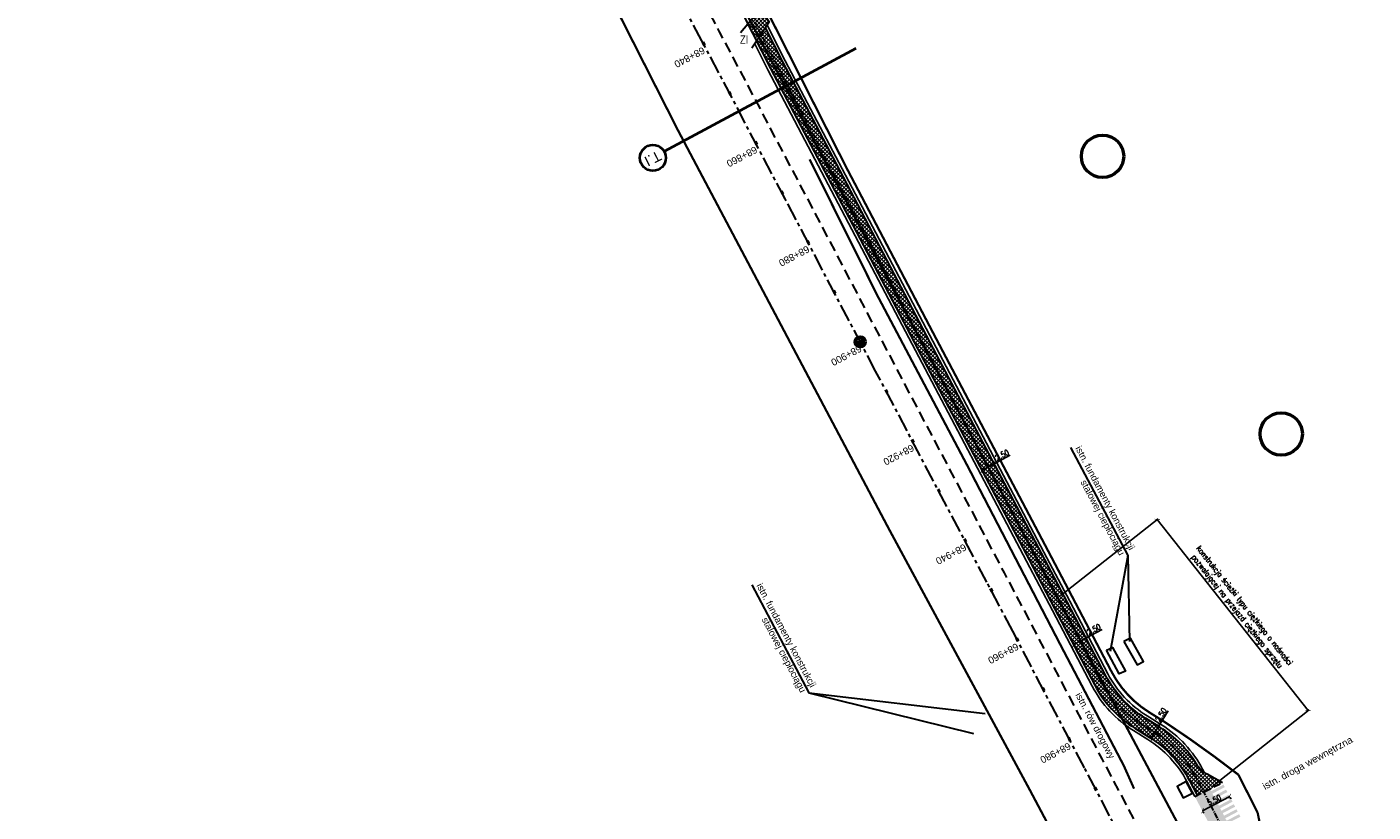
# Model space of a CAD drawing. Extents: x 7529638 to 7533737, y 5721204 to 5727900.
# Tile 15 of 24: x 7530687 to 7530926, y 5725574 to 5725713. Entities that reach past the tile are written whole.
import ezdxf
from ezdxf.enums import TextEntityAlignment as Align

# ---------------------------------------------------------------- set-up
doc = ezdxf.new("R2010")
doc.units = 0
doc.header["$PDMODE"] = 1
doc.header["$PDSIZE"] = 0.3
for name, pattern in [('817-dzialki-09-05-04$0$HIDDEN', [0.375, 0.25, -0.125]), ('ACAD_ISO05W100', [33, 24, -3, 0, -3, 0, -3]), ('CENTER', [50.8, 31.75, -6.35, 6.35, -6.35]), ('DASHED', [19.05, 12.7, -6.35]), ('HIDDEN', [9.525, 6.35, -3.175])]:
    doc.linetypes.add(name, pattern=pattern)
for name, color, linetype in [('C-DROGI-SYTUACJA-ETYKIETY', 7, 'Continuous'), ('D-hatch-zjazdy-BA', 244, 'Continuous'), ('D-pobocza', 60, 'Continuous'), ('D-rowy', 160, 'Continuous'), ('D-wymiary', 1, 'Continuous')]:
    doc.layers.add(name, color=color, linetype=linetype)
for name, color, linetype, lineweight, true_color in [('D-hatch-ciag-pieszo-rowerowy', 7, 'Continuous', 13, 0xff9f80), ('D-LR-etap-III', 7, '817-dzialki-09-05-04$0$HIDDEN', 50, 0x00008f), ('D-podzialy-dzialek', 7, 'Continuous', 50, 0xff3333), ('D-poziome-powl-czerwona', 7, 'Continuous', 9, 0xff6161), ('D-typowe', 7, 'Continuous', 40, 0x0061c2)]:
    doc.layers.add(name, color=color, linetype=linetype, lineweight=lineweight, true_color=true_color)
for name, color, linetype, lineweight in [('D-krawędzie', 3, 'Continuous', 30), ('D-krawężniki-obniżone', 40, 'DASHED', 30), ('D-obrzeża', 2, 'Continuous', 30), ('D-opisy', 2, 'Continuous', 30), ('D-oś', 10, 'CENTER', 30), ('D-pas-drogowy', 7, 'ACAD_ISO05W100', 50), ('D-zjazdy', 202, 'Continuous', 30), ('D-zjazdy-opis', 202, 'Continuous', 30)]:
    doc.layers.add(name, color=color, linetype=linetype, lineweight=lineweight)
doc.layers.add('D-malowanie-proj', color=7, linetype='Continuous', true_color=0x3333ff)
doc.styles.add('2mm08', font='arial.ttf', dxfattribs={"width": 0.8})
doc.styles.add('DIMTEXT', font='simplex.shx', dxfattribs={"width": 0.7})
doc.styles.get("Standard").update_dxf_attribs({"font": 'arial.ttf'})
doc.dimstyles.new('500', dxfattribs={"dimtxt": 1, "dimasz": 0.7, "dimexe": 0.2, "dimexo": 0.5, "dimgap": 0.2, "dimtad": 1, "dimrnd": 0.005, "dimzin": 0, "dimdsep": 46, "dimtxsty": 'DIMTEXT', "dimblk": 'ARCHTICK', "dimcen": 0, "dimclrd": 256, "dimclre": 256, "dimclrt": 2, "dimadec": 5, "dimazin": 0, "dimtfac": 1, "dimtofl": 0, "dimtmove": 0, "dimatfit": 3, "dimfxl": 1, "dimtolj": 1, "dimtzin": 0, "dimlwd": -1, "dimlwe": -1, "dimarcsym": 0})
pattern_1 = [(45, (0, 0), (-0.33675960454, 0.33675960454), []), (135, (0, 0), (-0.33675960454, -0.33675960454), [])]

# ---------------------------------------------------------------- blocks, each defined once
blk = doc.blocks.new('_ArchTick')
at = {"color": 0, "linetype": 'ByBlock', "const_width": 0.15}
blk.add_lwpolyline([(-0.5, -0.5), (0.5, 0.5)], dxfattribs=at)
blk = doc.blocks.new('*D66')
at = {"layer": 'D-wymiary', "transparency": 16777216}
for p, q in [((7530856.68, 5725634.44), (7530858.89, 5725635.61)), ((7530858.89, 5725635.61), (7530861.75, 5725637.12)), ((7530859.12, 5725635.16), (7530858.98, 5725635.43)), ((7530856.91, 5725634), (7530856.77, 5725634.26))]:
    blk.add_line(p, q, dxfattribs=at)
at = {"layer": 'Defpoints', "color": 0, "transparency": 16777216}
for p in [(7530858.89, 5725635.61), (7530858.89, 5725635.61), (7530856.68, 5725634.44)]:
    blk.add_point(p, dxfattribs=at)
at = {"layer": 'D-wymiary', "transparency": 16777216, "xscale": 0.6999999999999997, "yscale": 0.6999999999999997, "zscale": 0.6999999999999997}
for p, rotation in [((7530856.68, 5725634.44), 207.8321633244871), ((7530858.89, 5725635.61), 27.83216332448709)]:
    blk.add_blockref('_ArchTick', p, dxfattribs=dict(at, rotation=rotation))
at = {"layer": 'D-wymiary', "color": 2, "transparency": 16777216, "insert": (7530860.3, 5725637.14), "char_height": 1, "attachment_point": 5, "rotation": 27.8322, "style": 'DIMTEXT'}
blk.add_mtext('\\A1;2.50', dxfattribs=at)
blk = doc.blocks.new('kilometraz')
at = {"linetype": 'ByBlock', "lineweight": -2}
blk.add_hatch(color=0, dxfattribs=at).paths.add_polyline_path([(0, -0.375, 0.4142136), (0.375, 0, 0.4142136), (0, 0.375)])
at = {"color": 0, "linetype": 'ByBlock', "lineweight": -2}
blk.add_line((0, 0.375), (0, -0.375), dxfattribs=at)
blk.add_circle((0, 0), 0.375, dxfattribs=at)
blk = doc.blocks.new('AeccTickLine')
at = {"color": 0, "linetype": 'ByBlock', "lineweight": -2}
blk.add_line((0, 1), (0, -1), dxfattribs=at)
blk = doc.blocks.new('*D78')
at = {"layer": 'D-wymiary', "transparency": 16777216}
for p, q in [((7530900.86, 5725576.35), (7530896.01, 5725573.81)), ((7530901.09, 5725575.92), (7530900.95, 5725576.18)), ((7530896.24, 5725573.38), (7530896.1, 5725573.63))]:
    blk.add_line(p, q, dxfattribs=at)
at = {"layer": 'Defpoints', "color": 0, "transparency": 16777216}
for p in [(7530900.85, 5725576.36), (7530896.01, 5725573.82), (7530896.01, 5725573.81)]:
    blk.add_point(p, dxfattribs=at)
at = {"layer": 'D-wymiary', "transparency": 16777216, "xscale": 0.6999999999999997, "yscale": 0.6999999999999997, "zscale": 0.6999999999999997}
for p, rotation in [((7530900.86, 5725576.35), 27.68596842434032), ((7530896.01, 5725573.81), 207.6859684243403)]:
    blk.add_blockref('_ArchTick', p, dxfattribs=dict(at, rotation=rotation))
at = {"layer": 'D-wymiary', "color": 2, "transparency": 16777216, "insert": (7530898.11, 5725575.7), "char_height": 1, "attachment_point": 5, "rotation": 27.686, "style": 'DIMTEXT'}
blk.add_mtext('\\A1;5.50', dxfattribs=at)
blk = doc.blocks.new('*D117')
at = {"layer": 'D-wymiary', "linetype": 'ByBlock', "transparency": 16777216}
for p, q in [((7530888.16, 5725588.84), (7530889.87, 5725591.59)), ((7530886.42, 5725586.98), (7530886.67, 5725586.82)), ((7530886.84, 5725586.72), (7530888.16, 5725588.84)), ((7530887.74, 5725589.11), (7530887.99, 5725588.95))]:
    blk.add_line(p, q, dxfattribs=at)
at = {"layer": 'Defpoints', "color": 0, "linetype": 'ByBlock', "transparency": 16777216}
for p in [(7530888.16, 5725588.84), (7530888.16, 5725588.84), (7530886.84, 5725586.72)]:
    blk.add_point(p, dxfattribs=at)
at = {"layer": 'D-wymiary', "linetype": 'ByBlock', "transparency": 16777216, "xscale": 0.6999999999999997, "yscale": 0.6999999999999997, "zscale": 0.6999999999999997}
for p, rotation in [((7530888.16, 5725588.84), 58.14423586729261), ((7530886.84, 5725586.72), 238.1442358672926)]:
    blk.add_blockref('_ArchTick', p, dxfattribs=dict(at, rotation=rotation))
at = {"layer": 'D-wymiary', "color": 2, "linetype": 'ByBlock', "transparency": 16777216, "insert": (7530888.61, 5725590.88), "char_height": 1, "attachment_point": 5, "rotation": 58.1442, "style": 'DIMTEXT'}
blk.add_mtext('\\A1;2.50', dxfattribs=at)
blk = doc.blocks.new('*D118')
at = {"layer": 'D-wymiary', "linetype": 'ByBlock', "transparency": 16777216}
for p, q in [((7530873.02, 5725603.41), (7530875.24, 5725604.57)), ((7530875.24, 5725604.57), (7530878.1, 5725606.07)), ((7530875.47, 5725604.13), (7530875.33, 5725604.39)), ((7530873.26, 5725602.96), (7530873.12, 5725603.23))]:
    blk.add_line(p, q, dxfattribs=at)
at = {"layer": 'Defpoints', "color": 0, "linetype": 'ByBlock', "transparency": 16777216}
for p in [(7530875.24, 5725604.57), (7530875.24, 5725604.57), (7530873.02, 5725603.41)]:
    blk.add_point(p, dxfattribs=at)
at = {"layer": 'D-wymiary', "linetype": 'ByBlock', "transparency": 16777216, "xscale": 0.6999999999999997, "yscale": 0.6999999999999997, "zscale": 0.6999999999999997}
for p, rotation in [((7530873.02, 5725603.41), 207.7038992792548), ((7530875.24, 5725604.57), 27.70389927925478)]:
    blk.add_blockref('_ArchTick', p, dxfattribs=dict(at, rotation=rotation))
at = {"layer": 'D-wymiary', "color": 2, "linetype": 'ByBlock', "transparency": 16777216, "insert": (7530876.65, 5725606.1), "char_height": 1, "attachment_point": 5, "rotation": 27.7039, "style": 'DIMTEXT'}
blk.add_mtext('\\A1;2.50', dxfattribs=at)
blk = doc.blocks.new('*D127')
at = {"layer": 'D-wymiary', "linetype": 'ByBlock', "transparency": 16777216}
for p, q in [((7530870.78, 5725612.12), (7530888.11, 5725625.82)), ((7530887.95, 5725625.69), (7530914.86, 5725591.65)), ((7530897.68, 5725578.08), (7530915.01, 5725591.77))]:
    blk.add_line(p, q, dxfattribs=at)
at = {"layer": 'Defpoints', "color": 0, "linetype": 'ByBlock', "transparency": 16777216}
for p in [(7530870.38, 5725611.81), (7530914.86, 5725591.65), (7530897.29, 5725577.77)]:
    blk.add_point(p, dxfattribs=at)
at = {"layer": 'D-wymiary', "linetype": 'ByBlock', "transparency": 16777216, "xscale": 0.6999999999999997, "yscale": 0.6999999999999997, "zscale": 0.6999999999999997}
for p, rotation in [((7530887.95, 5725625.69), 128.3183766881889), ((7530914.86, 5725591.65), 308.3183766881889)]:
    blk.add_blockref('_ArchTick', p, dxfattribs=dict(at, rotation=rotation))
at = {"layer": 'D-wymiary', "color": 2, "linetype": 'ByBlock', "transparency": 16777216, "insert": (7530902.74, 5725609.73), "char_height": 1, "attachment_point": 5, "rotation": 308.3184, "style": 'DIMTEXT'}
blk.add_mtext('\\A1;konstrukcja ścieżki typu ciężkiego o nośności \\Ppozwalającej na przejazd ciężkiego sprzętu', dxfattribs=at)

msp = doc.modelspace()

# ---------------------------------------------------------------- hatches: boundary and pattern name
at = {"layer": 'D-hatch-ciag-pieszo-rowerowy'}
h = msp.add_hatch(dxfattribs=at)
h.set_pattern_fill('ANSI37', color=256, scale=0.15, style=0)
h.set_pattern_definition(pattern_1)
edge = h.paths.add_edge_path()
edge.add_line((7530818.124, 5725713.249), (7530816.54, 5725710.847))
edge.add_line((7530816.54, 5725710.847), (7530819.007, 5725705.983))
edge.add_line((7530819.007, 5725705.983), (7530845.281, 5725656.022))
edge.add_line((7530845.281, 5725656.022), (7530865.098, 5725618.485))
edge.add_line((7530865.098, 5725618.485), (7530869.71, 5725609.719))
edge.add_line((7530869.71, 5725609.719), (7530876.809, 5725596.199))
edge.add_arc((7530894.516, 5725605.497), 20, 207.7039, 238.14424)
edge.add_line((7530883.96, 5725588.51), (7530886.535, 5725586.909))
edge.add_arc((7530875.98, 5725569.922), 20, 27.7039, 58.14424, ccw=False)
edge.add_line((7530893.687, 5725579.22), (7530895.076, 5725576.575))
edge.add_line((7530895.076, 5725576.575), (7530899.583, 5725578.804))
edge.add_line((7530899.583, 5725578.804), (7530895.584, 5725580.984))
edge.add_arc((7530877.877, 5725571.686), 20, 27.7039, 58.14424)
edge.add_line((7530888.433, 5725588.674), (7530885.858, 5725590.274))
edge.add_arc((7530896.413, 5725607.262), 20, 207.7039, 238.14424, ccw=False)
edge.add_line((7530878.706, 5725597.964), (7530871.923, 5725610.881))
edge.add_line((7530871.923, 5725610.881), (7530867.31, 5725619.651))
edge.add_line((7530867.31, 5725619.651), (7530847.493, 5725657.187))
edge.add_line((7530847.493, 5725657.187), (7530821.219, 5725707.149))
edge.add_line((7530821.219, 5725707.149), (7530818.124, 5725713.249))
at = {"layer": 'D-hatch-zjazdy-BA'}
h = msp.add_hatch(dxfattribs=at)
h.set_pattern_fill('ANSI37', color=256, scale=0.15, style=0)
h.set_pattern_definition(pattern_1)
h.paths.add_polyline_path([(7530817.229, 5725716.623), (7530814.971, 5725713.941), (7530816.527, 5725710.873), (7530818.77, 5725714.21)])
at = {"layer": 'D-malowanie-proj'}
h = msp.add_hatch(color=256, dxfattribs=at)
h.paths.add_polyline_path([(7530899.975, 5725578.011), (7530899.742, 5725578.453), (7530897.087, 5725577.056), (7530897.32, 5725576.613)])
h.paths.add_polyline_path([(7530900.44, 5725577.126), (7530900.207, 5725577.568), (7530897.553, 5725576.171), (7530897.786, 5725575.728)])
h.paths.add_polyline_path([(7530900.906, 5725576.241), (7530900.673, 5725576.683), (7530898.018, 5725575.286), (7530898.251, 5725574.844)])
h.paths.add_polyline_path([(7530895.55, 5725575.682), (7530895.317, 5725576.124), (7530894.875, 5725575.892), (7530895.108, 5725575.449)])
h.paths.add_polyline_path([(7530896.016, 5725574.797), (7530895.783, 5725575.239), (7530895.34, 5725575.007), (7530895.573, 5725574.564)])
h.paths.add_polyline_path([(7530896.481, 5725573.912), (7530896.249, 5725574.355), (7530895.806, 5725574.122), (7530896.039, 5725573.679)])
h = msp.add_hatch(color=256, dxfattribs=at)
h.paths.add_polyline_path([(7530901.359, 5725575.413), (7530901.126, 5725575.855), (7530898.471, 5725574.458), (7530898.704, 5725574.016)])
h.paths.add_polyline_path([(7530901.825, 5725574.528), (7530901.592, 5725574.971), (7530898.937, 5725573.573), (7530899.17, 5725573.131)])
h.paths.add_polyline_path([(7530902.29, 5725573.643), (7530902.058, 5725574.086), (7530899.403, 5725572.688), (7530899.636, 5725572.246)])
h.paths.add_polyline_path([(7530896.934, 5725573.084), (7530896.702, 5725573.527), (7530896.259, 5725573.294), (7530896.492, 5725572.852)])
h.paths.add_polyline_path([(7530897.4, 5725572.199), (7530897.167, 5725572.642), (7530896.725, 5725572.409), (7530896.958, 5725571.967)])
h.paths.add_polyline_path([(7530897.866, 5725571.315), (7530897.633, 5725571.757), (7530897.19, 5725571.524), (7530897.423, 5725571.082)])
h.paths.add_polyline_path([(7530898.332, 5725570.43), (7530898.099, 5725570.872), (7530897.656, 5725570.639), (7530897.889, 5725570.197)])
h.paths.add_polyline_path([(7530902.758, 5725572.739), (7530902.529, 5725573.182), (7530899.869, 5725571.804), (7530900.101, 5725571.361)])
at = {"layer": 'D-poziome-powl-czerwona'}
h = msp.add_hatch(color=256, dxfattribs=at)
h.dxf.hatch_style = 1
edge = h.paths.add_edge_path()
edge.add_line((7530898.098, 5725569.774), (7530900.739, 5725571.036))
edge.add_arc((7530917.765, 5725558.334), 21.242, 143.02832, 143.27555, ccw=False)
edge.add_line((7530900.794, 5725571.11), (7530897.369, 5725577.672))
edge.add_arc((7530894.893, 5725582.048), 5.029, 291.58813, 299.50761, ccw=False)
edge.add_line((7530896.743, 5725577.372), (7530894.629, 5725576.362))
edge.add_line((7530894.629, 5725576.362), (7530898.098, 5725569.774))

# ---------------------------------------------------------------- linework, layer by layer
at = {"layer": 'D-krawędzie', "linetype": 'HIDDEN', "ltscale": 0.3, "flags": 128}
msp.add_lwpolyline([(7530572.01, 5726166.06), (7530620.381, 5726072.761), (7530641.555, 5726032.008), (7530660.961, 5725995.07), (7530689.128, 5725941.54), (7530707.336, 5725907.032), (7530725.256, 5725873.093), (7530743.97, 5725837.654), (7530770.527, 5725787.119), (7530787.864, 5725754.267), (7530809.898, 5725712.542), (7530824.739, 5725684.389), (7530840.856, 5725653.693), (7530860.675, 5725616.154), (7530865.283, 5725607.394), (7530878.05, 5725583.08), (7530918.172, 5725507.178), (7530950.163, 5725446.305), (7530993.419, 5725364.265), (7531022.766, 5725308.719), (7531053.81, 5725249.872), (7531081.166, 5725197.875), (7531103.902, 5725154.541), (7531128.123, 5725108.448), (7531149.3, 5725068.25), (7531167.38, 5725033.767), (7531197.165, 5724976.988), (7531228.151, 5724918.034), (7531253.153, 5724870.491), (7531286.796, 5724806.654), (7531306.74, 5724768.665), (7531335.094, 5724714.652), (7531357.319, 5724672.439), (7531373.645, 5724641.454), (7531392.162, 5724605.999), (7531418.48, 5724555.853), (7531439.727, 5724515.582), (7531468.399, 5724461.077), (7531491.782, 5724416.528), (7531531.99, 5724339.833), (7531557.227, 5724291.659), (7531569.852, 5724267.577), (7531591.376, 5724226.548), (7531610.004, 5724191.103), (7531616.883, 5724177.999), (7531629.985, 5724153.025), (7531641.007, 5724132.022), (7531664.906, 5724087.617), (7531677.644, 5724064.786), (7531683.112, 5724054.988), (7531686.753, 5724048.18), (7531695.448, 5724031.697), (7531703.749, 5724015.917), (7531709.214, 5724005.514), (7531719.389, 5723986.147), (7531726.295, 5723973), (7531732.741, 5723960.736), (7531735.13, 5723956.19)], dxfattribs=at)
at = {"layer": 'D-krawędzie'}
for points in [[(7530882.01, 5725603.97), (7530884.36, 5725599.79), (7530885.51, 5725600.37), (7530883.2, 5725604.53), (7530882.01, 5725603.97)], [(7530878.9, 5725602.38), (7530879.96, 5725602.87), (7530882.31, 5725598.69), (7530881.15, 5725598.17), (7530878.9, 5725602.38)]]:
    msp.add_lwpolyline(points, dxfattribs=at)
at = {"layer": 'D-krawędzie', "linetype": 'ByBlock'}
msp.add_lwpolyline([(7530894.23, 5725576.93), (7530893.098, 5725579), (7530891.49, 5725578.12), (7530892.54, 5725576.08), (7530894.23, 5725576.93)], dxfattribs=at)
at = {"layer": 'D-krawężniki-obniżone', "ltscale": 0.1}
msp.add_lwpolyline([(7530894.624, 5725576.36), (7530899.583, 5725578.804)], dxfattribs=at)
at = {"layer": 'D-LR-etap-III', "ltscale": 10, "flags": 128}
msp.add_lwpolyline([(7531750.474, 5723895.103, 0.4, 0.4, 0), (7531750.505, 5723895.13, 0.4, 0.4, 0), (7531682.71, 5724022.92, 0.4, 0.4, 0), (7531619.177, 5724147.204, 0.4, 0.4, 0), (7531592.309, 5724198.489, 0.4, 0.4, 0), (7531553.264, 5724272.919, 0.4, 0.4, 0), (7531504.02, 5724366.79, 0.4, 0.4, 0), (7531482.09, 5724407.62, 0.4, 0.4, 0), (7531412.35, 5724541.183, 0.4, 0.4, 0), (7531388.464, 5724586.93, 0.4, 0.4, 0), (7531345.12, 5724669.94, 0.4, 0.4, 0), (7531127.66, 5725081.67, 0.4, 0.4, 0), (7531059.253, 5725211.041, 0.4, 0.4, 0), (7531008.007, 5725307.954, 0.4, 0.4, 0), (7530964.182, 5725390.836, 0.4, 0.4, 0), (7530914.557, 5725484.684, 0.4, 0.4, 0), (7530865.243, 5725577.494, 0.4, 0.4, 0), (7530840.085, 5725624.059, 0.4, 0.4, 0), (7530802.56, 5725694.925, 0.4, 0.4, 0), (7530755.54, 5725787.51, 0.4, 0.4, 0), (7530708.718, 5725876.303, 0.4, 0.4, 0), (7530695.12, 5725902.09, 0.4, 0.4, 0), (7530642.914, 5726001.078, 0.4, 0.4, 0), (7530634.935, 5726016.147, 0.4, 0.4, 0), (7530610.82, 5726061.93, 0.4, 0.4, 0), (7530610.82, 5726061.93, 0.4, 0.4, 0), (7530607.21, 5726063.51, 0.4, 0.4, 0), (7530597.42, 5726080.68, 0.4, 0.4, 0), (7530591.16, 5726088.44, 0.4, 0.4, 0), (7530581.28, 5726107.21, 0.4, 0.4, 0), (7530571.29, 5726130.56, 0.4, 0.4, 0), (7530549.555, 5726171.527, 0.4, 0.4, 0), (7530531.014, 5726206.474, 0.4, 0.4, 0), (7530516.461, 5726236.017, 0.4, 0.4, 0), (7530500.799, 5726266.141, 0.4, 0.4, 0), (7530491.35, 5726283.94, 0.4, 0.4, 0), (7530482.4, 5726303.41, 0.4, 0.4, 0), (7530482.4, 5726303.41, 0.4, 0.4, 0), (7530450.41, 5726357.28, 0.4, 0.4, 0), (7530397.759, 5726458.5, 0.4, 0.4, 0), (7530334.708, 5726583.665, 0.4, 0.4, 0), (7530303.939, 5726645.168, 0.4, 0.4, 0), (7530300.51, 5726651.778, 0.4, 0.4, 0), (7530289.214, 5726671.967, 0.4, 0.4, 0), (7530281.54, 5726685.57, 0.4, 0.4, 0), (7530261.371, 5726724.163, 0.4, 0.4, 0), (7530254.03, 5726738.21, 0.4, 0.4, 0), (7530197.22, 5726845.06, 0.4, 0.4, 0), (7530194.71, 5726849.15, 0.4, 0.4, 0), (7530195.92, 5726850.75, 0.4, 0.4, 0), (7530170.547, 5726892.961, 0.4, 0.4, 0), (7530143.175, 5726945.066, 0.4, 0.4, 0), (7530105.06, 5727018.32, 0.4, 0.4, 0), (7530100.06, 5727027.16, 0.4, 0.4, 0), (7530062.319, 5727099.625, 0.4, 0.4, 0), (7530015.379, 5727189.42, 0.4, 0.4, 0), (7529983.208, 5727250.207, 0.4, 0.4, 0), (7529953.284, 5727306.747, 0.4, 0.4, 0), (7529900.671, 5727406.159, 0.4, 0.4, 0), (7529890.63, 5727425.131, 0.4, 0.4, 0), (7529875.155, 5727454.426, 0.4, 0.4, 0), (7529857.56, 5727487.787, 0.4, 0.4, 0), (7529835.194, 5727530.193, 0.4, 0.4, 0), (7529811.741, 5727574.662, 0.4, 0.4, 0), (7529792.102, 5727611.923, 0.4, 0.4, 0), (7529768.066, 5727657.47, 0.4, 0.4, 0), (7529755.211, 5727682.131, 0.4, 0.4, 0), (7529753.31, 5727681.13, 0.4, 0.4, 0), (7529739.21, 5727707.77, 0.4, 0.4, 0), (7529735.395, 5727711.252, 0.4, 0.4, 0), (7529725.42, 5727730.2, 0.4, 0.4, 0), (7529723.55, 5727729.88, 0.4, 0.4, 0), (7529697.302, 5727779.642, 0.4, 0.4, 0), (7529719.413, 5727790.898, 0.4, 0.4, 0), (7529736.46, 5727758.74, 0.4, 0.4, 0.0460321), (7529740.444, 5727753.465, 0.4, 0.4, 0), (7529741.648, 5727752.231, 0.4, 0.4, -0.0717852), (7529745.223, 5727747.325, 0.4, 0.4, 0), (7529749.949, 5727738.389, 0.4, 0.4, 0), (7529777.124, 5727686.992, 0.4, 0.4, 0), (7529796.062, 5727651.09, 0.4, 0.4, 0), (7529814.579, 5727616.605, 0.4, 0.4, 0), (7529839.955, 5727570.082, 0.4, 0.4, 0), (7529859.864, 5727533.021, 0.4, 0.4, 0), (7529880.997, 5727493.182, 0.4, 0.4, 0), (7529904.798, 5727448.507, 0.4, 0.4, 0), (7529920.757, 5727418.287, 0.4, 0.4, 0), (7529946.499, 5727367.895, 0.4, 0.4, 0), (7529971.896, 5727319.981, 0.4, 0.4, 0), (7529988.437, 5727288.487, 0.4, 0.4, 0), (7529996.992, 5727272.627, 0.4, 0.4, 0), (7530017.129, 5727234.286, 0.4, 0.4, 0), (7530032.82, 5727204.742, 0.4, 0.4, 0), (7530051.161, 5727170.054, 0.4, 0.4, 0), (7530068.798, 5727136.771, 0.4, 0.4, 0), (7530090.027, 5727095.971, 0.4, 0.4, 0), (7530107.701, 5727063.401, 0.4, 0.4, 0), (7530136.275, 5727011.384, 0.4, 0.4, 0), (7530162.713, 5726962.886, 0.4, 0.4, 0), (7530186.28, 5726918.985, 0.4, 0.4, 0), (7530207.082, 5726878.943, 0.4, 0.4, 0), (7530230.626, 5726834.519, 0.4, 0.4, 0), (7530260.222, 5726778.245, 0.4, 0.4, 0), (7530265.608, 5726773.238, 0.4, 0.4, 0), (7530276.571, 5726763.69, 0.4, 0.4, 0), (7530289.767, 5726738.01, 0.4, 0.4, 0), (7530291.165, 5726721.546, 0.4, 0.4, 0), (7530295.342, 5726713.088, 0.4, 0.4, 0), (7530301.678, 5726700.637, 0.4, 0.4, 0), (7530324.365, 5726656.792, 0.4, 0.4, 0), (7530342.136, 5726623.047, 0.4, 0.4, 0), (7530359.054, 5726590.648, 0.4, 0.4, 0), (7530382.017, 5726547.444, 0.4, 0.4, 0), (7530405.164, 5726503.164, 0.4, 0.4, 0), (7530426.654, 5726462.186, 0.4, 0.4, 0), (7530447.035, 5726423.303, 0.4, 0.4, 0), (7530470, 5726379.319, 0.4, 0.4, 0), (7530489.471, 5726342.493, 0.4, 0.4, 0), (7530508.631, 5726306.285, 0.4, 0.4, 0), (7530529.209, 5726266.894, 0.4, 0.4, 0), (7530544.133, 5726237.806, 0.4, 0.4, 0), (7530554.936, 5726217.866, 0.4, 0.4, 0.0204379), (7530556.557, 5726215.146, 0.4, 0.4, 0), (7530564.205, 5726203.429, 0.4, 0.4, -0.0241664), (7530566.219, 5726199.99, 0.4, 0.4, 0), (7530569.433, 5726193.841, 0.4, 0.4, -0.0214946), (7530571.303, 5726189.853, 0.4, 0.4, 0), (7530574.17, 5726182.99, 0.4, 0.4, 0.0225353), (7530576.043, 5726179.017, 0.4, 0.4, 0), (7530580.578, 5726170.428, 0.4, 0.4, 0), (7530583.3, 5726167.41, 0.4, 0.4, 0), (7530588.019, 5726160.183, 0.4, 0.4, 0), (7530598.618, 5726155.264, 0.4, 0.4, 0), (7530608.258, 5726140.497, 0.4, 0.4, 0), (7530603.27, 5726136.83, 0.4, 0.4, 0), (7530606.53, 5726131.84, 0.4, 0.4, 0), (7530603.992, 5726123.395, 0.4, 0.4, 0), (7530604.725, 5726122.208, 0.4, 0.4, -0.0171909), (7530608.179, 5726116.165, 0.4, 0.4, 0), (7530628.536, 5726077.513, 0.4, 0.4, 0), (7530650.61, 5726035.728, 0.4, 0.4, 0), (7530669.66, 5725998.908, 0.4, 0.4, 0), (7530697.662, 5725945.732, 0.4, 0.4, 0), (7530716.009, 5725911.041, 0.4, 0.4, 0), (7530734.249, 5725876.731, 0.4, 0.4, 0), (7530752.493, 5725841.77, 0.4, 0.4, 0), (7530779.501, 5725790.396, 0.4, 0.4, 0), (7530796.713, 5725757.721, 0.4, 0.4, 0), (7530818.11, 5725716.812, 0.4, 0.4, 0), (7530832.483, 5725688.463, 0.4, 0.4, 0), (7530848.599, 5725657.77, 0.4, 0.4, 0), (7530868.416, 5725620.234, 0.4, 0.4, 0), (7530873.03, 5725611.462, 0.4, 0.4, 0), (7530879.813, 5725598.545, 0.4, 0.4, 0.1336076), (7530886.517, 5725591.336, 0.4, 0.4, 0), (7530889.092, 5725589.736, 0.4, 0.4, -0.0197443), (7530902.424, 5725580.208, 0.4, 0.4, 0), (7530905.83, 5725573.47, 0.4, 0.4, -0.019389), (7530909.092, 5725555.549, 0.4, 0.4, 0), (7530909.405, 5725546.422, 0.4, 0.4, 0), (7530926.738, 5725511.613, 0.4, 0.4, 0), (7530959.045, 5725450.186, 0.4, 0.4, 0), (7531002.124, 5725368.289, 0.4, 0.4, 0), (7531031.647, 5725313.275, 0.4, 0.4, 0), (7531063.399, 5725254.295, 0.4, 0.4, 0), (7531090.471, 5725202.703, 0.4, 0.4, 0), (7531113.223, 5725158.577, 0.4, 0.4, 0), (7531150.831, 5725086.712, 0.4, 0.4, 0), (7531159.28, 5725076.787, 0.4, 0.4, 0), (7531166.31, 5725074.58, 0.4, 0.4, 0), (7531172.29, 5725062.58, 0.4, 0.4, 0), (7531170.59, 5725055.606, 0.4, 0.4, 0), (7531174.952, 5725040.351, 0.4, 0.4, 0), (7531205.998, 5724981.579, 0.4, 0.4, 0), (7531237.222, 5724922.816, 0.4, 0.4, 0), (7531262.39, 5724875.283, 0.4, 0.4, 0), (7531296.078, 5724811.596, 0.4, 0.4, 0), (7531315.935, 5724773.526, 0.4, 0.4, 0), (7531345.276, 5724720.081, 0.4, 0.4, 0), (7531366.586, 5724677.208, 0.4, 0.4, 0), (7531382.715, 5724645.976, 0.4, 0.4, 0), (7531401.299, 5724610.875, 0.4, 0.4, 0), (7531427.288, 5724560.489, 0.4, 0.4, 0), (7531449.111, 5724520.398, 0.4, 0.4, 0), (7531477.65, 5724466.021, 0.4, 0.4, 0), (7531500.996, 5724421.113, 0.4, 0.4, 0), (7531512.961, 5724397.937, 0.4, 0.4, 0.002391), (7531518.819, 5724389.827, 0.4, 0.4, 0), (7531526.32, 5724379.39, 0.4, 0.4, 0), (7531539.05, 5724355.274, 0.4, 0.4, 0), (7531567.497, 5724301.386, 0.4, 0.4, 0), (7531601.021, 5724241.29, 0.4, 0.4, 0), (7531634.984, 5724179.164, 0.4, 0.4, 0), (7531649, 5724153.82, 0.4, 0.4, 0), (7531666.786, 5724113.659, 0.4, 0.4, 0), (7531674.55, 5724094.21, 0.4, 0.4, 0), (7531682.84, 5724077.713, 0.4, 0.4, 0), (7531692.69, 5724058.11, 0.4, 0.4, 0), (7531692.69, 5724058.11, 0.4, 0.4, 0), (7531699.47, 5724043.17, 0.4, 0.4, 0), (7531719.792, 5724002.494, 0.4, 0.4, 0), (7531737.748, 5723966.758, 0.4, 0.4, 0), (7531754.514, 5723945.886, 0.4, 0.4, 0), (7531764.652, 5723934.667, 0.4, 0.4, 0), (7531780.08, 5723929.25, 0.4, 0.4, 0), (7531792.612, 5723906.338, 0.4, 0.4, 0), (7531792.612, 5723906.338, 0.4, 0.4, 0), (7531756.962, 5723883.055, 0.4, 0.4, 0), (7531750.46, 5723895.13, 0.4, 0.4, 0), (7531750.46, 5723895.13, 0, 0, 0)], format="xyseb", dxfattribs=at)
at = {"layer": 'D-obrzeża'}
for points in [[(7530597.423, 5726127.912, 0.123992), (7530598.087, 5726125.817), (7530601.49, 5726120.31, -0.0171909), (7530604.901, 5726114.341), (7530625.206, 5726075.789), (7530639.927, 5726047.965), (7530648.54, 5726030.859, 0.0051496), (7530651.375, 5726025.369), (7530659.842, 5726009.38, -0.0051496), (7530662.677, 5726003.89), (7530665.83, 5725997.628), (7530693.994, 5725944.104), (7530712.201, 5725909.598), (7530730.12, 5725875.66), (7530748.836, 5725840.217), (7530775.501, 5725789.739), (7530792.729, 5725756.833), (7530803.873, 5725735.729, -0.0040991), (7530806.134, 5725731.361), (7530819.007, 5725705.983)], [(7530899.583, 5725578.804), (7530896.833, 5725580.303, -0.1318476), (7530894.957, 5725582.092, 0.1174482), (7530888.433, 5725588.674), (7530885.858, 5725590.274, -0.1336076), (7530878.706, 5725597.964), (7530871.923, 5725610.881), (7530867.31, 5725619.651), (7530847.493, 5725657.187), (7530831.376, 5725687.881), (7530821.219, 5725707.149)], [(7530819.007, 5725705.983), (7530829.164, 5725686.717), (7530845.281, 5725656.022), (7530865.098, 5725618.485), (7530869.71, 5725609.719), (7530876.809, 5725596.199, 0.1336076), (7530883.96, 5725588.51), (7530886.535, 5725586.909, -0.1336076), (7530893.687, 5725579.22), (7530895.076, 5725576.576)]]:
    msp.add_lwpolyline(points, format="xyb", dxfattribs=at)
msp.add_lwpolyline([(7530821.219, 5725707.149), (7530818.124, 5725713.249)], dxfattribs=at)
at = {"layer": 'D-opisy'}
for points in [[(7530872.498, 5725638.505), (7530882.676, 5725619.251), (7530879.558, 5725602.142)], [(7530882.676, 5725619.251), (7530882.971, 5725603.941)], [(7530815.676, 5725614.065), (7530825.855, 5725594.812), (7530855.17, 5725587.545)], [(7530825.855, 5725594.812), (7530857.249, 5725591.104)]]:
    msp.add_lwpolyline(points, dxfattribs=at)
at = {"layer": 'D-oś', "ltscale": 0.1}
msp.add_lwpolyline([(7530915.075, 5725505.546), (7530874.954, 5725581.449), (7530862.185, 5725605.765), (7530857.579, 5725614.523), (7530837.759, 5725652.063), (7530821.642, 5725682.76), (7530806.803, 5725710.907), (7530784.769, 5725752.633), (7530767.43, 5725785.489), (7530740.873, 5725836.023), (7530722.161, 5725871.458), (7530704.24, 5725905.399), (7530686.032, 5725939.909), (7530657.862, 5725993.442), (7530638.453, 5726030.387), (7530594.845, 5726110.895), (7530594.845, 5726110.895), (7530594.845, 5726110.895), (7530540.21, 5726214.45)], dxfattribs=at)
at = {"layer": 'D-oś', "ltscale": 0.03}
msp.add_lwpolyline([(7530731.225, 5725876.244), (7530749.941, 5725840.801), (7530776.607, 5725790.321), (7530793.835, 5725757.415), (7530804.978, 5725736.313, -0.004099), (7530807.239, 5725731.945), (7530820.113, 5725706.566), (7530830.27, 5725687.299), (7530846.387, 5725656.605), (7530866.204, 5725619.068), (7530866.204, 5725619.068), (7530877.76, 5725597.076, 0.1335356), (7530884.909, 5725589.392), (7530887.484, 5725587.792, -0.1336076), (7530894.636, 5725580.102), (7530904.4, 5725561.506, -0.1127731)], format="xyb", dxfattribs=at)
at = {"layer": 'D-pas-drogowy', "ltscale": 0.2, "flags": 128}
msp.add_lwpolyline([(7531633.019, 5724182.834, 0.4, 0.4, 0), (7531617.559, 5724211.608, 0.4, 0.4, 0), (7531566.784, 5724302.736, 0.4, 0.4, 0), (7531538.419, 5724356.47, 0.4, 0.4, 0), (7531526.32, 5724379.39, 0.4, 0.4, 0), (7531516.102, 5724393.607, 0.4, 0.4, 0.0014851), (7531513.78, 5724396.838, 0.4, 0.4, 0), (7531501.87, 5724413.41, 0.4, 0.4, 0), (7531474.926, 5724464.508, 0.4, 0.4, 0), (7531446.2, 5724518.992, 0.4, 0.4, 0), (7531424.962, 5724559.262, 0.4, 0.4, 0), (7531398.444, 5724609.566, 0.4, 0.4, 0), (7531379.647, 5724645.216, 0.4, 0.4, 0), (7531365.23, 5724672.56, 0.4, 0.4, 0), (7531341.306, 5724717.915, 0.4, 0.4, 0), (7531312.9, 5724771.789, 0.4, 0.4, 0), (7531292.591, 5724810.307, 0.4, 0.4, 0), (7531259.392, 5724873.271, 0.4, 0.4, 0), (7531233.74, 5724921.923, 0.4, 0.4, 0), (7531203.073, 5724980.092, 0.4, 0.4, 0), (7531173.471, 5725036.225, 0.4, 0.4, 0), (7531168.27, 5725046.09, 0.4, 0.4, 0), (7531172.29, 5725062.58, 0.4, 0.4, 0), (7531166.31, 5725074.58, 0.4, 0.4, 0), (7531150.32, 5725079.6, 0.4, 0.4, 0), (7531141.5, 5725096.43, 0.4, 0.4, 0), (7531109.312, 5725157.814, 0.4, 0.4, 0), (7531086.641, 5725201.048, 0.4, 0.4, 0), (7531059.198, 5725253.384, 0.4, 0.4, 0), (7531028.207, 5725312.489, 0.4, 0.4, 0), (7530999.105, 5725367.99, 0.4, 0.4, 0), (7530956.248, 5725449.725, 0.4, 0.4, 0), (7530924.398, 5725510.464, 0.4, 0.4, 0), (7530897.51, 5725561.74, 0.4, 0.4, 0), (7530894.46, 5725566.14, 0.4, 0.4, 0), (7530892.16, 5725570.49, 0.4, 0.4, 0), (7530869.363, 5725613.307, 0.4, 0.4, 0), (7530861.694, 5725627.705, 0.4, 0.4, 0), (7530852.74, 5725644.52, 0.4, 0.4, 0), (7530831.51, 5725684.2, 0.4, 0.4, 0), (7530811.13, 5725722.52, 0.4, 0.4, 0), (7530792.348, 5725757.941, 0.4, 0.4, 0), (7530768.03, 5725803.8, 0.4, 0.4, 0), (7530748.769, 5725840.179, 0.4, 0.4, 0), (7530727.7, 5725879.97, 0.4, 0.4, 0), (7530712.098, 5725909.545, 0.4, 0.4, 0), (7530693.644, 5725944.645, 0.4, 0.4, 0), (7530665.702, 5725997.539, 0.4, 0.4, 0), (7530641.76, 5726042.88, 0.4, 0.4, 0), (7530616.5, 5726091.48, 0.4, 0.4, 0), (7530604.628, 5726114.32, 0.4, 0.4, -0.0077628), (7530602.5, 5726118.43, 0.4, 0.4, 0), (7530603.992, 5726123.395, 0.4, 0.4, 0), (7530606.53, 5726131.84, 0.4, 0.4, 0), (7530603.27, 5726136.83, 0.4, 0.4, 0), (7530593.776, 5726151.369, 0.4, 0.4, 0), (7530590.203, 5726156.84, 0.4, 0.4, 0), (7530583.3, 5726167.41, 0.4, 0.4, 0), (7530580.578, 5726170.428, 0.4, 0.4, 0), (7530575.85, 5726175.67, 0.4, 0.4, 0), (7530569.01, 5726186.66, 0.4, 0.4, 0), (7530562.555, 5726199.189, 0.4, 0.4, 0), (7530555.67, 5726211.39, 0.4, 0.4, 0), (7530548.29, 5726224.23, 0.4, 0.4, 0), (7530540.58, 5726237.71, 0.4, 0.4, 0), (7530532.68, 5726252.65, 0.4, 0.4, 0), (7530524.06, 5726269.35, 0.4, 0.4, 0), (7530502.82, 5726309.91, 0.4, 0.4, 0), (7530488.83, 5726336.63, 0.4, 0.4, 0), (7530466.03, 5726380.16, 0.4, 0.4, 0), (7530438.47, 5726432.77, 0.4, 0.4, 0), (7530424.53, 5726459.09, 0.4, 0.4, 0), (7530401.63, 5726502.97, 0.4, 0.4, 0), (7530383.38, 5726538.06, 0.4, 0.4, 0), (7530353.97, 5726593.52, 0.4, 0.4, 0), (7530338.47, 5726622.74, 0.4, 0.4, 0), (7530322.01, 5726653.88, 0.4, 0.4, 0), (7530297.54, 5726700.33, 0.4, 0.4, 0), (7530287.38, 5726719.6, 0.4, 0.4, 0), (7530285.95, 5726722.316, 0.4, 0.4, 0), (7530280.26, 5726733.12, 0.4, 0.4, 0), (7530266.73, 5726758.74, 0.4, 0.4, 0), (7530260.42, 5726770.47, 0.4, 0.4, 0), (7530253.25, 5726783.82, 0.4, 0.4, 0), (7530244.95, 5726799.33, 0.4, 0.4, 0), (7530239.39, 5726808.49, 0.4, 0.4, 0), (7530238.29, 5726807.9, 0.4, 0.4, 0), (7530218.11, 5726850.67, 0.4, 0.4, 0), (7530175.907, 5726928.168, 0.4, 0.4, 0), (7530096.68, 5727076.15, 0.4, 0.4, 0), (7530094.68, 5727079.89, 0.4, 0.4, 0), (7530064.597, 5727135.523, 0.4, 0.4, 0), (7530046.731, 5727168.892, 0.4, 0.4, 0), (7530025.803, 5727208.461, 0.4, 0.4, 0), (7530012.847, 5727232.979, 0.4, 0.4, 0), (7529994.15, 5727268.45, 0.4, 0.4, 0), (7529981.671, 5727291.93, 0.4, 0.4, 0), (7529949.89, 5727351.73, 0.4, 0.4, 0), (7529924.75, 5727399.03, 0.4, 0.4, 0), (7529915.516, 5727417.1, 0.4, 0.4, 0), (7529885.83, 5727475.19, 0.4, 0.4, 0), (7529862.56, 5727519.97, 0.4, 0.4, 0), (7529852.985, 5727538.191, 0.4, 0.4, 0), (7529836.513, 5727569.511, 0.4, 0.4, 0), (7529815.369, 5727609.141, 0.4, 0.4, 0), (7529792.795, 5727651.247, 0.4, 0.4, 0), (7529774.199, 5727685.858, 0.4, 0.4, 0), (7529746.966, 5727736.059, 0.4, 0.4, 0), (7529733.92, 5727757.62, 0.4, 0.4, 0), (7529717.237, 5727789.763, 0.4, 0.4, 0), (7529697.302, 5727779.642, 0.4, 0.4, 0), (7529723.55, 5727729.88, 0.4, 0.4, 0), (7529725.42, 5727730.2, 0.4, 0.4, 0), (7529735.38, 5727711.28, 0.4, 0.4, 0), (7529739.21, 5727707.77, 0.4, 0.4, 0), (7529753.31, 5727681.13, 0.4, 0.4, 0), (7529755.178, 5727682.114, 0.4, 0.4, 0), (7529792.102, 5727611.923, 0.4, 0.4, 0), (7529811.741, 5727574.662, 0.4, 0.4, 0), (7529835.194, 5727530.193, 0.4, 0.4, 0), (7529857.56, 5727487.787, 0.4, 0.4, 0), (7529875.155, 5727454.426, 0.4, 0.4, 0), (7529890.63, 5727425.131, 0.4, 0.4, 0), (7529900.671, 5727406.159, 0.4, 0.4, 0), (7529953.284, 5727306.747, 0.4, 0.4, 0), (7529983.208, 5727250.207, 0.4, 0.4, 0), (7530015.379, 5727189.42, 0.4, 0.4, 0), (7530062.319, 5727099.625, 0.4, 0.4, 0), (7530100.06, 5727027.16, 0.4, 0.4, 0), (7530105.06, 5727018.32, 0.4, 0.4, 0), (7530143.175, 5726945.066, 0.4, 0.4, 0), (7530170.547, 5726892.961, 0.4, 0.4, 0), (7530195.92, 5726850.75, 0.4, 0.4, 0), (7530194.71, 5726849.15, 0.4, 0.4, 0), (7530197.22, 5726845.06, 0.4, 0.4, 0), (7530254.03, 5726738.21, 0.4, 0.4, 0), (7530261.371, 5726724.163, 0.4, 0.4, 0), (7530281.54, 5726685.57, 0.4, 0.4, 0), (7530289.214, 5726671.967, 0.4, 0.4, 0), (7530300.51, 5726651.778, 0.4, 0.4, 0), (7530303.939, 5726645.168, 0.4, 0.4, 0), (7530334.708, 5726583.665, 0.4, 0.4, 0), (7530397.759, 5726458.5, 0.4, 0.4, 0), (7530450.41, 5726357.28, 0.4, 0.4, 0), (7530482.4, 5726303.41, 0.4, 0.4, 0), (7530483.688, 5726301.003, 0.4, 0.4, 0), (7530491.35, 5726283.94, 0.4, 0.4, 0), (7530512.67, 5726243.78, 0.4, 0.4, 0), (7530529.43, 5726209.46, 0.4, 0.4, 0), (7530571.29, 5726130.56, 0.4, 0.4, 0), (7530581.28, 5726107.21, 0.4, 0.4, 0), (7530591.16, 5726088.44, 0.4, 0.4, 0), (7530597.42, 5726080.68, 0.4, 0.4, 0), (7530607.21, 5726063.51, 0.4, 0.4, 0), (7530610.82, 5726061.93, 0.4, 0.4, 0), (7530634.935, 5726016.147, 0.4, 0.4, 0), (7530642.914, 5726001.078, 0.4, 0.4, 0), (7530695.12, 5725902.09, 0.4, 0.4, 0), (7530708.718, 5725876.303, 0.4, 0.4, 0), (7530755.54, 5725787.51, 0.4, 0.4, 0), (7530802.56, 5725694.925, 0.4, 0.4, 0), (7530840.085, 5725624.059, 0.4, 0.4, 0), (7530865.243, 5725577.494, 0.4, 0.4, 0), (7530914.557, 5725484.684, 0.4, 0.4, 0), (7530964.182, 5725390.836, 0.4, 0.4, 0), (7531008.007, 5725307.954, 0.4, 0.4, 0), (7531059.253, 5725211.041, 0.4, 0.4, 0), (7531127.66, 5725081.67, 0.4, 0.4, 0), (7531345.12, 5724669.94, 0.4, 0.4, 0), (7531388.464, 5724586.93, 0.4, 0.4, 0), (7531412.35, 5724541.183, 0.4, 0.4, 0), (7531482.09, 5724407.62, 0.4, 0.4, 0), (7531504.02, 5724366.79, 0.4, 0.4, 0), (7531519.374, 5724337.52, 0.4, 0.4, 0), (7531563.749, 5724252.932, 0.4, 0.4, 0), (7531602.175, 5724179.681, 0.4, 0.4, 0), (7531619.177, 5724147.204, 0.4, 0.4, 0), (7531625.038, 5724135.635, 0.4, 0.4, 0), (7531656.796, 5724073.316, 0.4, 0.4, 0), (7531675.12, 5724037.36, 0.4, 0.4, 0), (7531682.71, 5724022.92, 0.4, 0.4, 0), (7531705.565, 5723979.811, 0.4, 0.4, 0), (7531736.606, 5723921.262, 0.4, 0.4, 0), (7531750.46, 5723895.13, 0.4, 0.4, 0), (7531740.77, 5723886.56, 0.4, 0.4, 0), (7531732.86, 5723885, 0.4, 0.4, 0), (7531722.18, 5723887.77, 0.4, 0.4, 0), (7531729.87, 5723862.17, 0.4, 0.4, 0), (7531742.92, 5723861.93, 0.4, 0.4, 0), (7531763.71, 5723859.52, 0.4, 0.4, 0), (7531768.42, 5723854.12, 0.4, 0.4, 0), (7531787.42, 5723817.97, 0.4, 0.4, 0), (7531795.57, 5723809.82, 0.4, 0.4, 0), (7531816.347, 5723819.85, 0.4, 0.4, 0), (7531816.347, 5723819.85, 0.4, 0.4, 0), (7531805.06, 5723843.23, 0.4, 0.4, 0), (7531803.61, 5723886.23, 0.4, 0.4, 0), (7531803.61, 5723886.23, 0.4, 0.4, 0), (7531780.08, 5723929.25, 0.4, 0.4, 0), (7531758.69, 5723936.76, 0.4, 0.4, 0), (7531749.359, 5723946.412, 0.4, 0.4, 0), (7531742.71, 5723953.29, 0.4, 0.4, 0), (7531735.177, 5723967.878, 0.4, 0.4, 0), (7531722.37, 5723992.68, 0.4, 0.4, 0), (7531705.042, 5724030.886, 0.4, 0.4, 0), (7531699.47, 5724043.17, 0.4, 0.4, 0), (7531692.69, 5724058.11, 0.4, 0.4, 0), (7531679.672, 5724084.017, 0.4, 0.4, 0), (7531674.55, 5724094.21, 0.4, 0.4, 0), (7531666.633, 5724114.003, 0.4, 0.4, 0), (7531649, 5724153.82, 0.4, 0.4, 0), (7531641.49, 5724149.34, 0.4, 0.4, 0), (7531626.04, 5724179.34, 0.4, 0.4, 0), (7531633.03, 5724182.84, 0, 0, 0)], format="xyseb", dxfattribs=at)
at = {"layer": 'D-pobocza'}
for points in [[(7530821.661, 5725707.382), (7530818.444, 5725713.725)], [(7530816.208, 5725710.397), (7530818.565, 5725705.75)]]:
    msp.add_lwpolyline(points, dxfattribs=at)
for points in [[(7530896.376, 5725580.553), (7530896.027, 5725581.217, 0.1336076), (7530888.697, 5725589.099), (7530886.121, 5725590.699, -0.1336076), (7530879.149, 5725598.196), (7530872.366, 5725611.113), (7530867.752, 5725619.884), (7530847.935, 5725657.42), (7530831.819, 5725688.114), (7530821.661, 5725707.382)], [(7530818.565, 5725705.75), (7530828.721, 5725686.485), (7530844.838, 5725655.79), (7530864.656, 5725618.252), (7530869.267, 5725609.486), (7530876.366, 5725595.967, 0.1336076), (7530883.697, 5725588.085), (7530886.272, 5725586.485, -0.1336076), (7530893.244, 5725578.988), (7530894.624, 5725576.36)]]:
    msp.add_lwpolyline(points, format="xyb", dxfattribs=at)
at = {"layer": 'D-podzialy-dzialek', "color": 2}
for centre in [(7530878.19, 5725690.355), (7530910.04, 5725640.912)]:
    msp.add_circle(centre, 3.773, dxfattribs=at)
at = {"layer": 'D-rowy', "linetype": 'HIDDEN', "ltscale": 0.1, "const_width": 0.4, "flags": 128}
msp.add_lwpolyline([(7530883.811, 5725577.738), (7530881.989, 5725581.825), (7530870.795, 5725603.155), (7530854.16, 5725635.155), (7530838.136, 5725665.424), (7530825.99, 5725689.812)], dxfattribs=at)
at = {"layer": 'D-typowe'}
msp.add_lwpolyline([(7530834.202, 5725709.534), (7530800.066, 5725691.234)], dxfattribs=at)
msp.add_circle((7530798.065, 5725690.072), 2.314, dxfattribs=at)
at = {"layer": 'D-zjazdy'}
msp.add_lwpolyline([(7530813.69, 5725712.42), (7530817.229, 5725716.623), (7530818.77, 5725714.21), (7530815.685, 5725709.619)], dxfattribs=at)

# ---------------------------------------------------------------- block references
at = {"layer": 'C-DROGI-SYTUACJA-ETYKIETY', "color": 2, "linetype": 'Continuous', "lineweight": 60, "xscale": 0.25, "yscale": 0.25, "zscale": 0.25}
for p, rotation in [((7530807.068, 5725710.405), 297.797491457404), ((7530811.731, 5725701.558), 297.797491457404), ((7530816.395, 5725692.712), 297.797491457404), ((7530821.058, 5725683.866), 297.797491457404), ((7530825.709, 5725675.014), 297.7019923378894), ((7530830.357, 5725666.16), 297.7019923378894), ((7530839.663, 5725648.457), 297.8321633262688), ((7530844.332, 5725639.613), 297.8321633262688), ((7530849.001, 5725630.77), 297.8321633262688), ((7530853.67, 5725621.927), 297.8321633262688), ((7530858.336, 5725613.083), 297.7440278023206), ((7530862.99, 5725604.232), 297.7038974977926), ((7530867.639, 5725595.378), 297.7038974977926), ((7530872.288, 5725586.525), 297.7038974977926), ((7530876.948, 5725577.676), 297.860774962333)]:
    msp.add_blockref('AeccTickLine', p, dxfattribs=dict(at, rotation=rotation))
at = {"layer": 'C-DROGI-SYTUACJA-ETYKIETY', "color": 10, "linetype": 'Continuous', "lineweight": 60, "xscale": 2.249999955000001, "yscale": 2.249999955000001, "zscale": 2.249999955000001, "rotation": 297.7019923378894}
msp.add_blockref('kilometraz', (7530835.006, 5725657.306), dxfattribs=at)

# ---------------------------------------------------------------- texts
at = {"layer": 'C-DROGI-SYTUACJA-ETYKIETY', "color": 2}
for s, rotation, p in [('68+840', 207.79749, (7530806.911, 5725709.898)), ('68+860', 207.79749, (7530816.238, 5725692.206)), ('68+880', 207.70199, (7530825.551, 5725674.507)), ('68+900', 207.70199, (7530834.848, 5725656.8)), ('68+920', 207.83216, (7530844.175, 5725639.107)), ('68+940', 207.83216, (7530853.513, 5725621.42)), ('68+960', 207.7039, (7530862.833, 5725603.725)), ('68+980', 207.7039, (7530872.131, 5725586.018))]:
    msp.add_text(s, height=1.25, rotation=rotation, dxfattribs=at).set_placement(p)
at = {"layer": 'D-opisy'}
msp.add_text('istn. rów drogowy', height=1.2, rotation=298.10365, dxfattribs=at).set_placement((7530873.31, 5725594.442))
for s, width, insert, char_height, attachment_point, rotation in [('istn. fundamenty konstrukcji \\Pstalowej ciepłociągu', 35.39242, (7530884.027, 5725620.646), 1.2, 3, 297.86422), ('istn. fundamenty konstrukcji \\Pstalowej ciepłociągu', 35.39242, (7530827.205, 5725596.206), 1.2, 3, 297.86422), ('istn. droga wewnętrzna', 24.76511, (7530906.548, 5725578.602), 1.25, 1, 28.47398)]:
    msp.add_mtext_dynamic_manual_height_columns(s, width=width, gutter_width=6, heights=[0], dxfattribs=dict(at, insert=insert, char_height=char_height, attachment_point=attachment_point, rotation=rotation))
at = {"layer": 'D-typowe'}
msp.add_text('T.I', height=1.8, rotation=206.98201, dxfattribs=at).set_placement((7530798.057, 5725689.948), align=Align.MIDDLE)
at = {"layer": 'D-zjazdy-opis', "style": '2mm08', "width": 0.8}
msp.add_text('ZI', height=1.5, dxfattribs=at).set_placement((7530813.576, 5725710.389))

# ---------------------------------------------------------------- dimensions: what is measured, and where the dimension line sits
at = {"layer": 'D-wymiary'}
dim = msp.add_aligned_dim(p1=(7530856.676, 5725634.438), p2=(7530858.887, 5725635.605), distance=0, dimstyle='500', dxfattribs=at)
dim.commit()
dim.dimension.update_dxf_attribs({"geometry": '*D66', "text_midpoint": (7530860.299, 5725637.143)})
at = {"layer": 'D-wymiary', "linetype": 'ByBlock'}
for p1, p2, distance, text, picture, middle in [((7530870.384, 5725611.81), (7530897.288, 5725577.766), 22.393, 'konstrukcja ścieżki typu ciężkiego o nośności \\Ppozwalającej na przejazd ciężkiego sprzętu', '*D127', (7530902.739, 5725609.727)), ((7530886.842, 5725586.715), (7530888.163, 5725588.841), 0, '2.50', '*D117', (7530888.606, 5725590.881))]:
    dim = msp.add_aligned_dim(p1=p1, p2=p2, distance=distance, text=text, dimstyle='500', dxfattribs=at)
    dim.commit()
    dim.dimension.update_dxf_attribs({"geometry": picture, "text_midpoint": middle})
dim = msp.add_aligned_dim(p1=(7530873.025, 5725603.406), p2=(7530875.238, 5725604.568), distance=0, dimstyle='500', dxfattribs=at)
dim.commit()
dim.dimension.update_dxf_attribs({"geometry": '*D118', "text_midpoint": (7530876.654, 5725606.102)})
at = {"layer": 'D-wymiary'}
dim = msp.add_aligned_dim(p1=(7530900.853, 5725576.364), p2=(7530896.005, 5725573.82), distance=0.01, text='5.50', dimstyle='500', dxfattribs=at)
dim.commit()
dim.dimension.update_dxf_attribs({"geometry": '*D78', "text_midpoint": (7530898.109, 5725575.703)})

doc.saveas('drawing.dxf')
